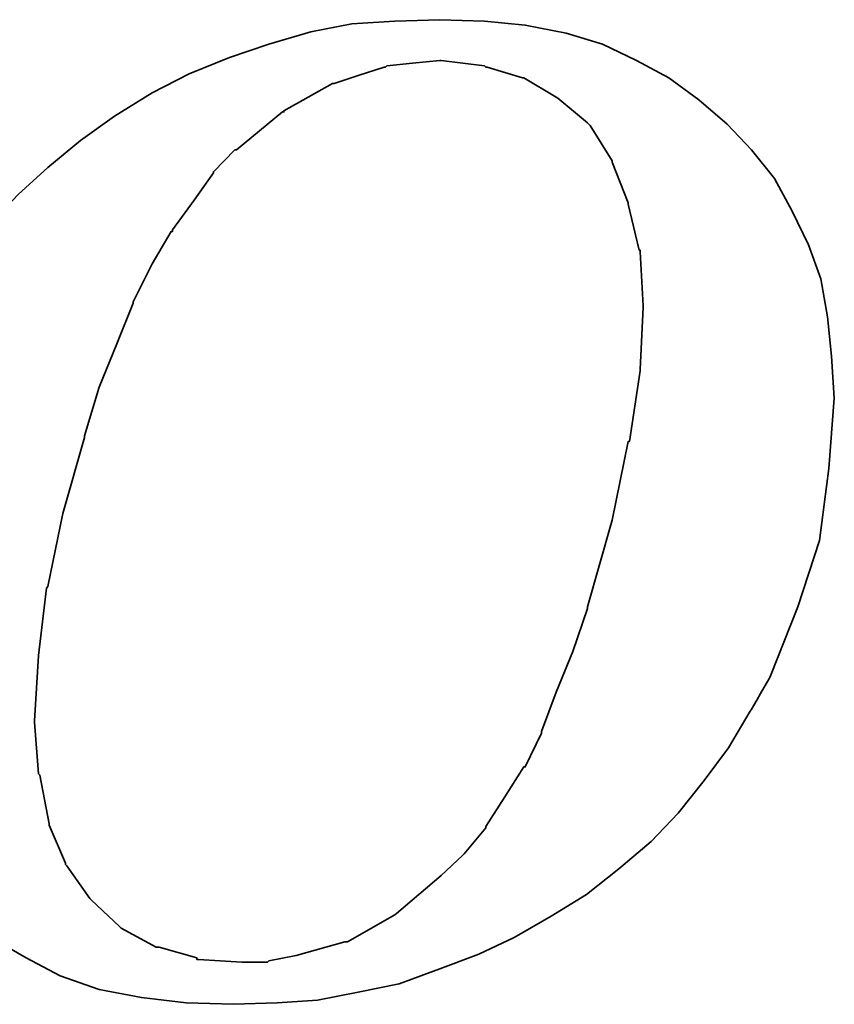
# Model space of a CAD drawing. Header units: millimetres. Extents: x 778 to 1021, y 797 to 920.
# Tile 43 of 56: x 954.46 to 957.35, y 855.55 to 859.03. Entities that reach past the tile are written whole.
import ezdxf

# ---------------------------------------------------------------- set-up
doc = ezdxf.new("R2010")
doc.units = ezdxf.units.MM
doc.header["$LTSCALE"] = 0.1
doc.layers.add('layer 1', color=7, linetype='CONTINUOUS')

msp = doc.modelspace()

# ---------------------------------------------------------------- linework, layer by layer
at = {"layer": 'layer 1', "color": 1, "lineweight": 35}
for points, knots in [([(954.1805, 855.9574), (954.1805, 855.9574), (954.2665, 855.8664), (954.2665, 855.8664), (954.2665, 855.8664), (954.2665, 855.8664), (954.372, 855.7799), (954.372, 855.7799), (954.372, 855.7799), (954.372, 855.7799), (954.487, 855.7134), (954.487, 855.7134), (954.487, 855.7134), (954.487, 855.7134), (954.607, 855.6504), (954.607, 855.6504), (954.607, 855.6504), (954.607, 855.6504), (954.746, 855.6024), (954.746, 855.6024), (954.746, 855.6024), (954.746, 855.6024), (954.895, 855.5734), (954.895, 855.5734), (954.895, 855.5734), (954.895, 855.5734), (955.0535, 855.5544), (955.0535, 855.5544), (955.0535, 855.5544), (955.0535, 855.5544), (955.221, 855.5494), (955.221, 855.5494), (955.221, 855.5494), (955.221, 855.5494), (955.375, 855.5544), (955.375, 855.5544), (955.375, 855.5544), (955.375, 855.5544), (955.5185, 855.5644), (955.5185, 855.5644), (955.5185, 855.5644), (955.5185, 855.5644), (955.6625, 855.5929), (955.6625, 855.5929), (955.6625, 855.5929), (955.6625, 855.5929), (955.8065, 855.6214), (955.8065, 855.6214), (955.8065, 855.6214), (955.8065, 855.6214), (955.9505, 855.6744), (955.9505, 855.6744), (955.9505, 855.6744), (955.9505, 855.6744), (956.0895, 855.7274), (956.0895, 855.7274), (956.0895, 855.7274), (956.0895, 855.7274), (956.2145, 855.7854), (956.2145, 855.7854), (956.2145, 855.7854), (956.2145, 855.7854), (956.3445, 855.8614), (956.3445, 855.8614), (956.3445, 855.8614), (956.3445, 855.8614), (956.4695, 855.9384), (956.4695, 855.9384), (956.4695, 855.9384), (956.4695, 855.9384), (956.5845, 856.0294), (956.5845, 856.0294), (956.5845, 856.0294), (956.5845, 856.0294), (956.699, 856.1254), (956.699, 856.1254), (956.699, 856.1254), (956.699, 856.1254), (956.795, 856.2259), (956.795, 856.2259), (956.795, 856.2259), (956.795, 856.2259), (956.8865, 856.3414), (956.8865, 856.3414), (956.8865, 856.3414), (956.8865, 856.3414), (956.9725, 856.4565), (956.9725, 856.4565), (956.9725, 856.4565), (956.9725, 856.4565), (957.0495, 856.5865), (957.0495, 856.5865), (957.0495, 856.5865), (957.0495, 856.5865), (957.1215, 856.7115), (957.1215, 856.7115), (957.1215, 856.7115), (957.1215, 856.7115), (957.218, 856.9559), (957.218, 856.9559), (957.218, 856.9559), (957.218, 856.9559), (957.2945, 857.1904), (957.2945, 857.1904), (957.2945, 857.1904), (957.2945, 857.1904), (957.3275, 857.4454), (957.3275, 857.4454), (957.3275, 857.4454), (957.3275, 857.4454), (957.347, 857.6944), (957.347, 857.6944), (957.347, 857.6944), (957.347, 857.6944), (957.337, 857.8434), (957.337, 857.8434), (957.337, 857.8434), (957.337, 857.8434), (957.323, 857.9824), (957.323, 857.9824), (957.323, 857.9824), (957.323, 857.9824), (957.2995, 858.1164), (957.2995, 858.1164), (957.2995, 858.1164), (957.2995, 858.1164), (957.2555, 858.2364), (957.2555, 858.2364), (957.2555, 858.2364), (957.2555, 858.2364), (957.198, 858.3564), (957.198, 858.3564), (957.198, 858.3564), (957.198, 858.3564), (957.1355, 858.4719), (957.1355, 858.4719), (957.1355, 858.4719), (957.1355, 858.4719), (957.0545, 858.5724), (957.0545, 858.5724), (957.0545, 858.5724), (957.0545, 858.5724), (956.968, 858.6639), (956.968, 858.6639), (956.968, 858.6639), (956.968, 858.6639), (956.8675, 858.7504), (956.8675, 858.7504), (956.8675, 858.7504), (956.8675, 858.7504), (956.7615, 858.8274), (956.7615, 858.8274), (956.7615, 858.8274), (956.7615, 858.8274), (956.6465, 858.8894), (956.6465, 858.8894), (956.6465, 858.8894), (956.6465, 858.8894), (956.5265, 858.9469), (956.5265, 858.9469), (956.5265, 858.9469), (956.5265, 858.9469), (956.3975, 858.9854), (956.3975, 858.9854), (956.3975, 858.9854), (956.3975, 858.9854), (956.253, 859.0144), (956.253, 859.0144), (956.253, 859.0144), (956.253, 859.0144), (956.109, 859.0284), (956.109, 859.0284), (956.109, 859.0284), (956.109, 859.0284), (955.9505, 859.0334), (955.9505, 859.0334), (955.9505, 859.0334), (955.9505, 859.0334), (955.792, 859.0284), (955.792, 859.0284), (955.792, 859.0284), (955.792, 859.0284), (955.639, 859.0184), (955.639, 859.0184), (955.639, 859.0184), (955.639, 859.0184), (955.4945, 858.9904), (955.4945, 858.9904), (955.4945, 858.9904), (955.4945, 858.9904), (955.346, 858.9469), (955.346, 858.9469), (955.346, 858.9469), (955.346, 858.9469), (955.207, 858.8994), (955.207, 858.8994), (955.207, 858.8994), (955.207, 858.8994), (955.0635, 858.8414), (955.0635, 858.8414), (955.0635, 858.8414), (955.0635, 858.8414), (954.9335, 858.7744), (954.9335, 858.7744), (954.9335, 858.7744), (954.9335, 858.7744), (954.7995, 858.6924), (954.7995, 858.6924), (954.7995, 858.6924), (954.7995, 858.6924), (954.6795, 858.6064), (954.6795, 858.6064), (954.6795, 858.6064), (954.6795, 858.6064), (954.564, 858.5104), (954.564, 858.5104), (954.564, 858.5104), (954.564, 858.5104), (954.4585, 858.4144), (954.4585, 858.4144), (954.4585, 858.4144), (954.4585, 858.4144), (954.3625, 858.3134), (954.3625, 858.3134), (954.3625, 858.3134), (954.3625, 858.3134), (954.2715, 858.1984), (954.2715, 858.1984), (954.2715, 858.1984), (954.2715, 858.1984), (954.1895, 858.0929), (954.1895, 858.0929), (954.1895, 858.0929), (954.1895, 858.0929), (954.1225, 857.9724), (954.1225, 857.9724), (954.1225, 857.9724), (954.1225, 857.9724), (954.0655, 857.8534), (954.0655, 857.8534), (954.0655, 857.8534), (954.0655, 857.8534), (953.9595, 857.6034), (953.9595, 857.6034), (953.9595, 857.6034), (953.9595, 857.6034), (953.8875, 857.3679), (953.8875, 857.3679), (953.8875, 857.3679), (953.8875, 857.3679), (953.8495, 857.1384), (953.8495, 857.1384), (953.8495, 857.1384), (953.8495, 857.1384), (953.8305, 856.9174), (953.8305, 856.9174), (953.8305, 856.9174), (953.8305, 856.9174), (953.8395, 856.7834), (953.8395, 856.7834), (953.8395, 856.7834), (953.8395, 856.7834), (953.8545, 856.6534), (953.8545, 856.6534), (953.8545, 856.6534), (953.8545, 856.6534), (953.8585, 856.6534), (953.8585, 856.6534), (953.8585, 856.6534), (953.8585, 856.6534), (953.8785, 856.5194), (953.8785, 856.5194), (953.8785, 856.5194), (953.8785, 856.5194), (953.9215, 856.399), (953.9215, 856.399), (953.9215, 856.399), (953.9215, 856.399), (953.9695, 856.2839), (953.9695, 856.2839), (953.9695, 856.2839), (953.9695, 856.2839), (954.0265, 856.1684), (954.0265, 856.1684), (954.0265, 856.1684), (954.0265, 856.1684), (954.0985, 856.0634), (954.0985, 856.0634), (954.0985, 856.0634), (954.0985, 856.0634), (954.1805, 855.9574), (954.1805, 855.9574)], [0, 0, 0, 0, 0.013699, 0.013699, 0.013699, 0.013699, 0.027397, 0.027397, 0.027397, 0.027397, 0.041096, 0.041096, 0.041096, 0.041096, 0.054795, 0.054795, 0.054795, 0.054795, 0.068493, 0.068493, 0.068493, 0.068493, 0.082192, 0.082192, 0.082192, 0.082192, 0.09589, 0.09589, 0.09589, 0.09589, 0.109589, 0.109589, 0.109589, 0.109589, 0.123288, 0.123288, 0.123288, 0.123288, 0.136986, 0.136986, 0.136986, 0.136986, 0.150685, 0.150685, 0.150685, 0.150685, 0.164384, 0.164384, 0.164384, 0.164384, 0.178082, 0.178082, 0.178082, 0.178082, 0.191781, 0.191781, 0.191781, 0.191781, 0.205479, 0.205479, 0.205479, 0.205479, 0.219178, 0.219178, 0.219178, 0.219178, 0.232877, 0.232877, 0.232877, 0.232877, 0.246575, 0.246575, 0.246575, 0.246575, 0.260274, 0.260274, 0.260274, 0.260274, 0.273973, 0.273973, 0.273973, 0.273973, 0.287671, 0.287671, 0.287671, 0.287671, 0.30137, 0.30137, 0.30137, 0.30137, 0.315068, 0.315068, 0.315068, 0.315069, 0.328767, 0.328767, 0.328767, 0.328767, 0.342466, 0.342466, 0.342466, 0.342466, 0.356164, 0.356164, 0.356164, 0.356164, 0.369863, 0.369863, 0.369863, 0.369863, 0.383562, 0.383562, 0.383562, 0.383562, 0.39726, 0.39726, 0.39726, 0.39726, 0.410959, 0.410959, 0.410959, 0.410959, 0.424658, 0.424658, 0.424658, 0.424658, 0.438356, 0.438356, 0.438356, 0.438356, 0.452055, 0.452055, 0.452055, 0.452055, 0.465753, 0.465753, 0.465753, 0.465753, 0.479452, 0.479452, 0.479452, 0.479452, 0.493151, 0.493151, 0.493151, 0.493151, 0.506849, 0.506849, 0.506849, 0.506849, 0.520548, 0.520548, 0.520548, 0.520548, 0.534247, 0.534247, 0.534247, 0.534247, 0.547945, 0.547945, 0.547945, 0.547945, 0.561644, 0.561644, 0.561644, 0.561644, 0.575342, 0.575342, 0.575342, 0.575342, 0.589041, 0.589041, 0.589041, 0.589041, 0.60274, 0.60274, 0.60274, 0.60274, 0.616438, 0.616438, 0.616438, 0.616438, 0.630137, 0.630137, 0.630137, 0.630137, 0.643836, 0.643836, 0.643836, 0.643836, 0.657534, 0.657534, 0.657534, 0.657534, 0.671233, 0.671233, 0.671233, 0.671233, 0.684932, 0.684932, 0.684932, 0.684932, 0.69863, 0.69863, 0.69863, 0.69863, 0.712329, 0.712329, 0.712329, 0.712329, 0.726027, 0.726027, 0.726027, 0.726027, 0.739726, 0.739726, 0.739726, 0.739726, 0.753425, 0.753425, 0.753425, 0.753425, 0.767123, 0.767123, 0.767123, 0.767123, 0.780822, 0.780822, 0.780822, 0.780822, 0.794521, 0.794521, 0.794521, 0.794521, 0.808219, 0.808219, 0.808219, 0.808219, 0.821918, 0.821918, 0.821918, 0.821918, 0.835616, 0.835616, 0.835616, 0.835616, 0.849315, 0.849315, 0.849315, 0.849315, 0.863014, 0.863014, 0.863014, 0.863014, 0.876712, 0.876712, 0.876712, 0.876712, 0.890411, 0.890411, 0.890411, 0.890411, 0.90411, 0.90411, 0.90411, 0.90411, 0.917808, 0.917808, 0.917808, 0.917808, 0.931507, 0.931507, 0.931507, 0.931507, 0.945205, 0.945205, 0.945205, 0.945205, 0.958904, 0.958904, 0.958904, 0.958904, 0.972603, 0.972603, 0.972603, 0.972603, 0.986301, 0.986301, 0.986301, 0.986301, 1, 1, 1, 1]), ([(954.6935, 857.5604), (954.6935, 857.5604), (954.746, 857.7334), (954.746, 857.7334), (954.746, 857.7334), (954.746, 857.7334), (954.8085, 857.8869), (954.8085, 857.8869), (954.8085, 857.8869), (954.8085, 857.8869), (954.866, 858.0304), (954.866, 858.0304), (954.866, 858.0304), (954.866, 858.0304), (954.866, 858.0354), (954.866, 858.0354), (954.866, 858.0354), (954.866, 858.0354), (954.9335, 858.1694), (954.9335, 858.1694), (954.9335, 858.1694), (954.9335, 858.1694), (955.0005, 858.2844), (955.0005, 858.2844), (955.0005, 858.2844), (955.0005, 858.2844), (955.0055, 858.2844), (955.0055, 858.2844), (955.0055, 858.2844), (955.0055, 858.2844), (955.0055, 858.2894), (955.0055, 858.2894), (955.0055, 858.2894), (955.0055, 858.2894), (955.082, 858.3949), (955.082, 858.3949), (955.082, 858.3949), (955.082, 858.3949), (955.1495, 858.4914), (955.1495, 858.4914), (955.1495, 858.4914), (955.1495, 858.4914), (955.1495, 858.4954), (955.1495, 858.4954), (955.1495, 858.4954), (955.1495, 858.4954), (955.226, 858.5724), (955.226, 858.5724), (955.226, 858.5724), (955.226, 858.5724), (955.231, 858.5724), (955.231, 858.5724), (955.231, 858.5724), (955.231, 858.5724), (955.3945, 858.7074), (955.3945, 858.7074), (955.3945, 858.7074), (955.3945, 858.7074), (955.3995, 858.7074), (955.3995, 858.7074), (955.3995, 858.7074), (955.3995, 858.7074), (955.3995, 858.7114), (955.3995, 858.7114), (955.3995, 858.7114), (955.3995, 858.7114), (955.5715, 858.8074), (955.5715, 858.8074), (955.5715, 858.8074), (955.5715, 858.8074), (955.577, 858.8074), (955.577, 858.8074), (955.577, 858.8074), (955.577, 858.8074), (955.6625, 858.8364), (955.6625, 858.8364), (955.6625, 858.8364), (955.6625, 858.8364), (955.7545, 858.8654), (955.7545, 858.8654), (955.7545, 858.8654), (955.7545, 858.8654), (955.7585, 858.8654), (955.7585, 858.8654), (955.7585, 858.8654), (955.7585, 858.8654), (955.7635, 858.8704), (955.7635, 858.8704), (955.7635, 858.8704), (955.7635, 858.8704), (955.8545, 858.8794), (955.8545, 858.8794), (955.8545, 858.8794), (955.8545, 858.8794), (955.9505, 858.8894), (955.9505, 858.8894), (955.9505, 858.8894), (955.9505, 858.8894), (955.9555, 858.8894), (955.9555, 858.8894), (955.9555, 858.8894), (955.9555, 858.8894), (956.109, 858.8704), (956.109, 858.8704), (956.109, 858.8704), (956.109, 858.8704), (956.1135, 858.8654), (956.1135, 858.8654), (956.1135, 858.8654), (956.1135, 858.8654), (956.1185, 858.8654), (956.1185, 858.8654), (956.1185, 858.8654), (956.1185, 858.8654), (956.243, 858.8274), (956.243, 858.8274), (956.243, 858.8274), (956.243, 858.8274), (956.248, 858.8274), (956.248, 858.8274), (956.248, 858.8274), (956.248, 858.8274), (956.363, 858.7594), (956.363, 858.7594), (956.363, 858.7594), (956.363, 858.7594), (956.368, 858.7554), (956.368, 858.7554), (956.368, 858.7554), (956.368, 858.7554), (956.4735, 858.6684), (956.4735, 858.6684), (956.4735, 858.6684), (956.4735, 858.6684), (956.4785, 858.6639), (956.4785, 858.6639), (956.4785, 858.6639), (956.4785, 858.6639), (956.4835, 858.6589), (956.4835, 858.6589), (956.4835, 858.6589), (956.4835, 858.6589), (956.5605, 858.5339), (956.5605, 858.5339), (956.5605, 858.5339), (956.5605, 858.5339), (956.5605, 858.5294), (956.5605, 858.5294), (956.5605, 858.5294), (956.5605, 858.5294), (956.6175, 858.3854), (956.6175, 858.3854), (956.6175, 858.3854), (956.6175, 858.3854), (956.6175, 858.3804), (956.6175, 858.3804), (956.6175, 858.3804), (956.6175, 858.3804), (956.6565, 858.2179), (956.6565, 858.2179), (956.6565, 858.2179), (956.6565, 858.2179), (956.6605, 858.2179), (956.6605, 858.2179), (956.6605, 858.2179), (956.6605, 858.2179), (956.6605, 858.2124), (956.6605, 858.2124), (956.6605, 858.2124), (956.6605, 858.2124), (956.6705, 858.0204), (956.6705, 858.0204), (956.6705, 858.0204), (956.6705, 858.0204), (956.6705, 858.0159), (956.6705, 858.0159), (956.6705, 858.0159), (956.6705, 858.0159), (956.6605, 857.7954), (956.6605, 857.7954), (956.6605, 857.7954), (956.6605, 857.7954), (956.6605, 857.7904), (956.6605, 857.7904), (956.6605, 857.7904), (956.6605, 857.7904), (956.6225, 857.5414), (956.6225, 857.5414), (956.6225, 857.5414), (956.6225, 857.5414), (956.6175, 857.5414), (956.6175, 857.5414), (956.6175, 857.5414), (956.6175, 857.5414), (956.5605, 857.2625), (956.5605, 857.2625), (956.5605, 857.2625), (956.5605, 857.2625), (956.4735, 856.9559), (956.4735, 856.9559), (956.4735, 856.9559), (956.4735, 856.9559), (956.4735, 856.9505), (956.4735, 856.9505), (956.4735, 856.9505), (956.4735, 856.9505), (956.4215, 856.7974), (956.4215, 856.7974), (956.4215, 856.7974), (956.4215, 856.7974), (956.363, 856.6534), (956.363, 856.6534), (956.363, 856.6534), (956.363, 856.6534), (956.3105, 856.5144), (956.3105, 856.5144), (956.3105, 856.5144), (956.3105, 856.5144), (956.3105, 856.5094), (956.3105, 856.5094), (956.3105, 856.5094), (956.3105, 856.5094), (956.253, 856.3895), (956.253, 856.3895), (956.253, 856.3895), (956.253, 856.3895), (956.248, 856.3895), (956.248, 856.3895), (956.248, 856.3895), (956.248, 856.3895), (956.1815, 856.2839), (956.1815, 856.2839), (956.1815, 856.2839), (956.1815, 856.2839), (956.1135, 856.1784), (956.1135, 856.1784), (956.1135, 856.1784), (956.1135, 856.1784), (956.1135, 856.1734), (956.1135, 856.1734), (956.1135, 856.1734), (956.1135, 856.1734), (956.0375, 856.0824), (956.0375, 856.0824), (956.0375, 856.0824), (956.0375, 856.0824), (956.0325, 856.0774), (956.0325, 856.0774), (956.0325, 856.0774), (956.0325, 856.0774), (955.9555, 856.0054), (955.9555, 856.0054), (955.9555, 856.0054), (955.9555, 856.0054), (955.7975, 855.8709), (955.7975, 855.8709), (955.7975, 855.8709), (955.7975, 855.8709), (955.792, 855.8664), (955.792, 855.8664), (955.792, 855.8664), (955.792, 855.8664), (955.6245, 855.7704), (955.6245, 855.7704), (955.6245, 855.7704), (955.6245, 855.7704), (955.6195, 855.7704), (955.6195, 855.7704), (955.6195, 855.7704), (955.6195, 855.7704), (955.615, 855.7704), (955.615, 855.7704), (955.615, 855.7704), (955.615, 855.7704), (955.4425, 855.7224), (955.4425, 855.7224), (955.4425, 855.7224), (955.4425, 855.7224), (955.346, 855.7029), (955.346, 855.7029), (955.346, 855.7029), (955.346, 855.7029), (955.341, 855.6984), (955.341, 855.6984), (955.341, 855.6984), (955.341, 855.6984), (955.3365, 855.6984), (955.3365, 855.6984), (955.3365, 855.6984), (955.3365, 855.6984), (955.25, 855.6984), (955.25, 855.6984), (955.25, 855.6984), (955.25, 855.6984), (955.0965, 855.7079), (955.0965, 855.7079), (955.0965, 855.7079), (955.0965, 855.7079), (955.0915, 855.7079), (955.0915, 855.7079), (955.0915, 855.7079), (955.0915, 855.7079), (955.0915, 855.7134), (955.0915, 855.7134), (955.0915, 855.7134), (955.0915, 855.7134), (954.9575, 855.7514), (954.9575, 855.7514), (954.9575, 855.7514), (954.9575, 855.7514), (954.9525, 855.7514), (954.9525, 855.7514), (954.9525, 855.7514), (954.9525, 855.7514), (954.9475, 855.7514), (954.9475, 855.7514), (954.9475, 855.7514), (954.9475, 855.7514), (954.823, 855.8184), (954.823, 855.8184), (954.823, 855.8184), (954.823, 855.8184), (954.818, 855.8234), (954.818, 855.8234), (954.818, 855.8234), (954.818, 855.8234), (954.7175, 855.9194), (954.7175, 855.9194), (954.7175, 855.9194), (954.7175, 855.9194), (954.7125, 855.9244), (954.7125, 855.9244), (954.7125, 855.9244), (954.7125, 855.9244), (954.6315, 856.0394), (954.6315, 856.0394), (954.6315, 856.0394), (954.6315, 856.0394), (954.6265, 856.0444), (954.6265, 856.0444), (954.6265, 856.0444), (954.6265, 856.0444), (954.6265, 856.0484), (954.6265, 856.0484), (954.6265, 856.0484), (954.6265, 856.0484), (954.5685, 856.1834), (954.5685, 856.1834), (954.5685, 856.1834), (954.5685, 856.1834), (954.5685, 856.1884), (954.5685, 856.1884), (954.5685, 856.1884), (954.5685, 856.1884), (954.5355, 856.3604), (954.5355, 856.3604), (954.5355, 856.3604), (954.5355, 856.3604), (954.5305, 856.3654), (954.5305, 856.3654), (954.5305, 856.3654), (954.5305, 856.3654), (954.5165, 856.5474), (954.5165, 856.5474), (954.5165, 856.5474), (954.5165, 856.5474), (954.5165, 856.5524), (954.5165, 856.5524), (954.5165, 856.5524), (954.5165, 856.5524), (954.5305, 856.7834), (954.5305, 856.7834), (954.5305, 856.7834), (954.5305, 856.7834), (954.559, 857.0224), (954.559, 857.0224), (954.559, 857.0224), (954.559, 857.0224), (954.564, 857.0274), (954.564, 857.0274), (954.564, 857.0274), (954.564, 857.0274), (954.617, 857.2864), (954.617, 857.2864), (954.617, 857.2864), (954.617, 857.2864), (954.6935, 857.5554), (954.6935, 857.5554), (954.6935, 857.5554), (954.6935, 857.5554), (954.6935, 857.5604), (954.6935, 857.5604)], [0, 0, 0, 0, 0.010204, 0.010204, 0.010204, 0.010204, 0.020408, 0.020408, 0.020408, 0.020408, 0.030612, 0.030612, 0.030612, 0.030612, 0.040816, 0.040816, 0.040816, 0.040816, 0.05102, 0.05102, 0.05102, 0.05102, 0.061224, 0.061224, 0.061224, 0.061224, 0.071429, 0.071429, 0.071429, 0.071429, 0.081633, 0.081633, 0.081633, 0.081633, 0.091837, 0.091837, 0.091837, 0.091837, 0.102041, 0.102041, 0.102041, 0.102041, 0.112245, 0.112245, 0.112245, 0.112245, 0.122449, 0.122449, 0.122449, 0.122449, 0.132653, 0.132653, 0.132653, 0.132653, 0.142857, 0.142857, 0.142857, 0.142857, 0.153061, 0.153061, 0.153061, 0.153061, 0.163265, 0.163265, 0.163265, 0.163265, 0.173469, 0.173469, 0.173469, 0.173469, 0.183673, 0.183673, 0.183673, 0.183673, 0.193878, 0.193878, 0.193878, 0.193878, 0.204082, 0.204082, 0.204082, 0.204082, 0.214286, 0.214286, 0.214286, 0.214286, 0.22449, 0.22449, 0.22449, 0.22449, 0.234694, 0.234694, 0.234694, 0.234694, 0.244898, 0.244898, 0.244898, 0.244898, 0.255102, 0.255102, 0.255102, 0.255102, 0.265306, 0.265306, 0.265306, 0.265306, 0.27551, 0.27551, 0.27551, 0.27551, 0.285714, 0.285714, 0.285714, 0.285714, 0.295918, 0.295918, 0.295918, 0.295918, 0.306122, 0.306122, 0.306122, 0.306122, 0.316327, 0.316327, 0.316327, 0.316327, 0.326531, 0.326531, 0.326531, 0.326531, 0.336735, 0.336735, 0.336735, 0.336735, 0.346939, 0.346939, 0.346939, 0.346939, 0.357143, 0.357143, 0.357143, 0.357143, 0.367347, 0.367347, 0.367347, 0.367347, 0.377551, 0.377551, 0.377551, 0.377551, 0.387755, 0.387755, 0.387755, 0.387755, 0.397959, 0.397959, 0.397959, 0.397959, 0.408163, 0.408163, 0.408163, 0.408163, 0.418367, 0.418367, 0.418367, 0.418367, 0.428571, 0.428571, 0.428571, 0.428571, 0.438776, 0.438776, 0.438776, 0.438776, 0.44898, 0.44898, 0.44898, 0.44898, 0.459184, 0.459184, 0.459184, 0.459184, 0.469388, 0.469388, 0.469388, 0.469388, 0.479592, 0.479592, 0.479592, 0.479592, 0.489796, 0.489796, 0.489796, 0.489796, 0.5, 0.5, 0.5, 0.5, 0.510204, 0.510204, 0.510204, 0.510204, 0.520408, 0.520408, 0.520408, 0.520408, 0.530612, 0.530612, 0.530612, 0.530612, 0.540816, 0.540816, 0.540816, 0.540816, 0.55102, 0.55102, 0.55102, 0.55102, 0.561224, 0.561224, 0.561224, 0.561224, 0.571429, 0.571429, 0.571429, 0.571429, 0.581633, 0.581633, 0.581633, 0.581633, 0.591837, 0.591837, 0.591837, 0.591837, 0.602041, 0.602041, 0.602041, 0.602041, 0.612245, 0.612245, 0.612245, 0.612245, 0.622449, 0.622449, 0.622449, 0.622449, 0.632653, 0.632653, 0.632653, 0.632653, 0.642857, 0.642857, 0.642857, 0.642857, 0.653061, 0.653061, 0.653061, 0.653061, 0.663265, 0.663265, 0.663265, 0.663265, 0.673469, 0.673469, 0.673469, 0.673469, 0.683673, 0.683673, 0.683673, 0.683673, 0.693878, 0.693878, 0.693878, 0.693878, 0.704082, 0.704082, 0.704082, 0.704082, 0.714286, 0.714286, 0.714286, 0.714286, 0.72449, 0.72449, 0.72449, 0.72449, 0.734694, 0.734694, 0.734694, 0.734694, 0.744898, 0.744898, 0.744898, 0.744898, 0.755102, 0.755102, 0.755102, 0.755102, 0.765306, 0.765306, 0.765306, 0.765306, 0.77551, 0.77551, 0.77551, 0.77551, 0.785714, 0.785714, 0.785714, 0.785714, 0.795918, 0.795918, 0.795918, 0.795918, 0.806122, 0.806122, 0.806122, 0.806122, 0.816327, 0.816327, 0.816327, 0.816327, 0.826531, 0.826531, 0.826531, 0.826531, 0.836735, 0.836735, 0.836735, 0.836735, 0.846939, 0.846939, 0.846939, 0.846939, 0.857143, 0.857143, 0.857143, 0.857143, 0.867347, 0.867347, 0.867347, 0.867347, 0.877551, 0.877551, 0.877551, 0.877551, 0.887755, 0.887755, 0.887755, 0.887755, 0.897959, 0.897959, 0.897959, 0.897959, 0.908163, 0.908163, 0.908163, 0.908163, 0.918367, 0.918367, 0.918367, 0.918367, 0.928571, 0.928571, 0.928571, 0.928571, 0.938776, 0.938776, 0.938776, 0.938776, 0.94898, 0.94898, 0.94898, 0.94898, 0.959184, 0.959184, 0.959184, 0.959184, 0.969388, 0.969388, 0.969388, 0.969388, 0.979592, 0.979592, 0.979592, 0.979592, 0.989796, 0.989796, 0.989796, 0.989796, 1, 1, 1, 1])]:
    msp.add_open_spline(points, degree=3, knots=knots, dxfattribs=at)

doc.saveas('drawing.dxf')
